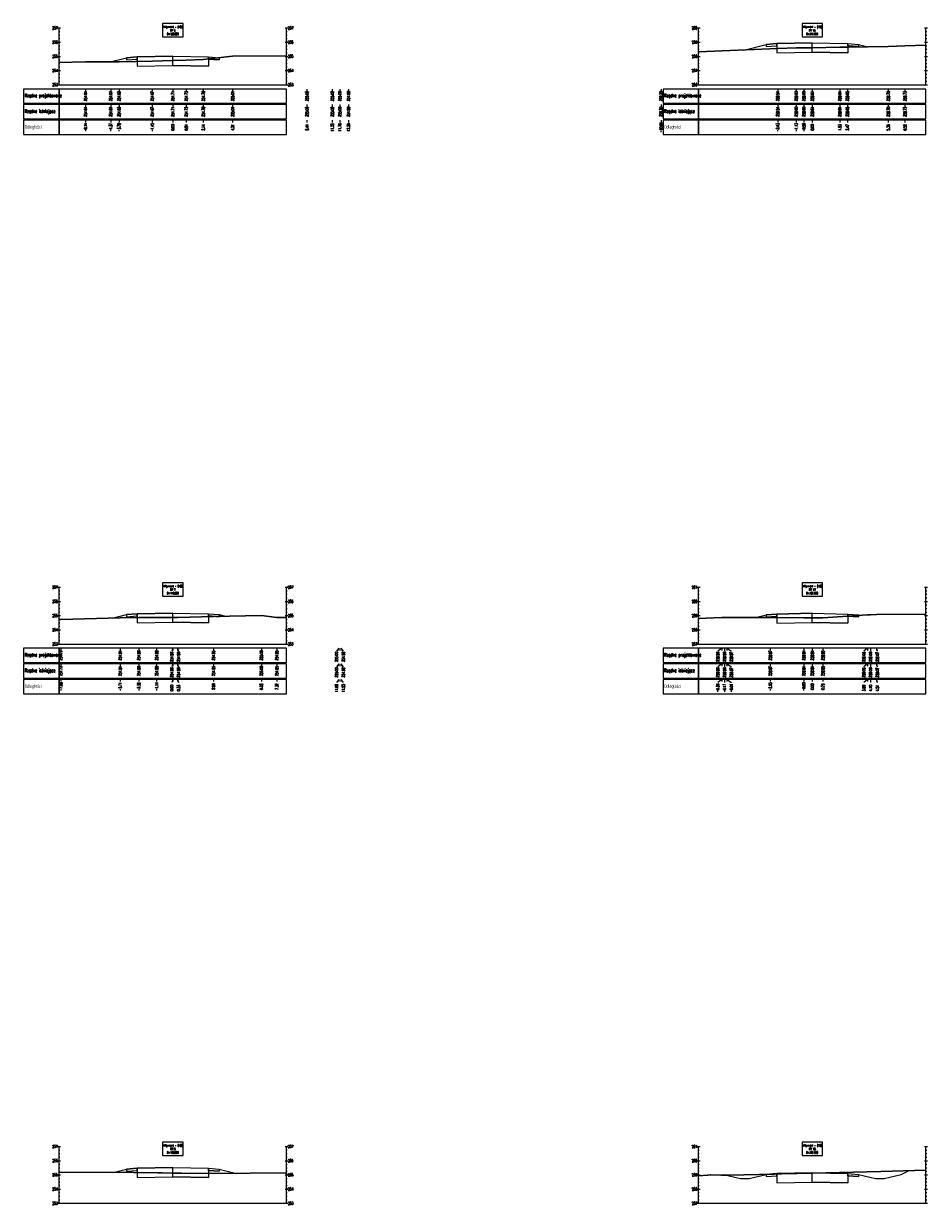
# Model space of a CAD drawing. Header units: metres. Extents: x 7443303 to 7445102, y 5636808 to 5638129.
# Tile 6 of 11: x 7444991 to 7445055, y 5637846 to 5637930. Entities that reach past the tile are written whole.
import ezdxf

# ---------------------------------------------------------------- set-up
doc = ezdxf.new("R2010")
doc.units = ezdxf.units.M
for name, color, linetype in [('C-ROAD-SCTN', 7, 'Continuous'), ('C-ROAD-SCTN-TEXT', 7, 'Continuous'), ('C-ROAD-SCTN-VIEW', 7, 'Continuous'), ('C-ROAD-SHAP', 32, 'Continuous')]:
    doc.layers.add(name, color=color, linetype=linetype)
doc.styles.add('MAT', font='simplex.shx', dxfattribs={"width": 0.6})

msp = doc.modelspace()

# ---------------------------------------------------------------- linework, layer by layer
at = {"layer": 'C-ROAD-SCTN', "color": 153, "linetype": 'Continuous', "lineweight": -3}
for p, q in [((7445041.647, 5637927.659), (7445043.217, 5637928.051)), ((7445043.217, 5637928.051), (7445043.967, 5637928.111)), ((7445043.217, 5637928.051), (7445043.218, 5637927.901)), ((7445043.218, 5637927.901), (7445043.967, 5637927.961)), ((7445043.967, 5637928.111), (7445046.467, 5637928.161)), ((7445043.967, 5637928.111), (7445043.967, 5637927.461)), ((7445043.967, 5637927.961), (7445043.967, 5637928.111)), ((7445046.467, 5637928.161), (7445048.967, 5637928.111)), ((7445046.467, 5637927.511), (7445046.467, 5637928.161)), ((7445048.967, 5637928.111), (7445048.967, 5637927.461)), ((7445048.967, 5637928.111), (7445049.717, 5637928.051)), ((7445048.967, 5637927.961), (7445048.967, 5637928.111)), ((7445048.967, 5637927.961), (7445049.716, 5637927.901)), ((7445049.717, 5637928.051), (7445049.716, 5637927.901)), ((7445049.717, 5637928.051), (7445050.367, 5637927.888)), ((7444997.055, 5637926.825), (7444998.217, 5637927.116)), ((7444998.217, 5637927.116), (7444998.967, 5637927.176)), ((7444998.217, 5637927.116), (7444998.218, 5637926.966)), ((7444998.967, 5637927.176), (7445001.467, 5637927.226)), ((7444998.967, 5637927.176), (7444998.967, 5637926.526)), ((7444998.967, 5637927.026), (7444998.967, 5637927.176)), ((7445001.467, 5637927.226), (7445003.967, 5637927.176)), ((7445001.467, 5637926.576), (7445001.467, 5637927.226)), ((7445003.967, 5637927.176), (7445003.967, 5637926.526)), ((7445003.967, 5637927.176), (7445004.717, 5637927.116)), ((7445003.967, 5637927.026), (7445003.967, 5637927.176)), ((7445004.717, 5637927.116), (7445004.716, 5637926.966)), ((7445004.717, 5637927.116), (7445004.717, 5637927.116)), ((7445043.967, 5637927.461), (7445046.467, 5637927.511)), ((7445046.467, 5637927.511), (7445048.967, 5637927.461)), ((7444998.218, 5637926.966), (7444998.967, 5637927.026)), ((7444998.967, 5637926.526), (7445001.467, 5637926.576)), ((7445001.467, 5637926.576), (7445003.967, 5637926.526)), ((7445003.967, 5637927.026), (7445004.716, 5637926.966)), ((7444998.967, 5637887.973), (7445001.467, 5637888.023)), ((7445001.467, 5637888.023), (7445003.967, 5637887.973)), ((7445001.467, 5637887.373), (7445001.467, 5637888.023)), ((7445043.967, 5637887.952), (7445046.467, 5637888.002)), ((7445046.467, 5637888.002), (7445048.967, 5637887.952)), ((7445046.467, 5637887.352), (7445046.467, 5637888.002)), ((7444997.215, 5637887.663), (7444998.217, 5637887.913)), ((7444998.217, 5637887.913), (7444998.967, 5637887.973)), ((7444998.217, 5637887.913), (7444998.218, 5637887.763)), ((7444998.218, 5637887.763), (7444998.967, 5637887.823)), ((7444998.967, 5637887.973), (7444998.967, 5637887.323)), ((7444998.967, 5637887.823), (7444998.967, 5637887.973)), ((7444998.967, 5637887.323), (7445001.467, 5637887.373)), ((7445001.467, 5637887.373), (7445003.967, 5637887.323)), ((7445003.967, 5637887.973), (7445003.967, 5637887.323)), ((7445003.967, 5637887.973), (7445004.717, 5637887.913)), ((7445003.967, 5637887.823), (7445003.967, 5637887.973)), ((7445003.967, 5637887.823), (7445004.716, 5637887.763)), ((7445004.717, 5637887.913), (7445004.716, 5637887.763)), ((7445004.717, 5637887.913), (7445005.17, 5637887.8)), ((7445042.48, 5637887.708), (7445043.217, 5637887.892)), ((7445043.217, 5637887.892), (7445043.967, 5637887.952)), ((7445043.217, 5637887.892), (7445043.218, 5637887.742)), ((7445043.218, 5637887.742), (7445043.967, 5637887.802)), ((7445043.967, 5637887.952), (7445043.967, 5637887.302)), ((7445043.967, 5637887.802), (7445043.967, 5637887.952)), ((7445043.967, 5637887.302), (7445046.467, 5637887.352)), ((7445046.467, 5637887.352), (7445048.967, 5637887.302)), ((7445048.967, 5637887.952), (7445048.967, 5637887.302)), ((7445048.967, 5637887.952), (7445049.717, 5637887.892)), ((7445048.967, 5637887.802), (7445048.967, 5637887.952)), ((7445048.967, 5637887.802), (7445049.716, 5637887.742)), ((7445049.717, 5637887.892), (7445049.716, 5637887.742)), ((7445049.717, 5637887.892), (7445049.848, 5637887.859)), ((7444998.217, 5637848.873), (7444998.967, 5637848.933)), ((7444998.967, 5637848.933), (7445001.467, 5637848.983)), ((7444998.967, 5637848.933), (7444998.967, 5637848.283)), ((7444998.967, 5637848.783), (7444998.967, 5637848.933)), ((7445001.467, 5637848.983), (7445003.967, 5637848.933)), ((7445001.467, 5637848.333), (7445001.467, 5637848.983)), ((7445003.967, 5637848.933), (7445003.967, 5637848.283)), ((7445003.967, 5637848.933), (7445004.717, 5637848.873)), ((7445003.967, 5637848.783), (7445003.967, 5637848.933)), ((7444997.264, 5637848.635), (7444998.217, 5637848.873)), ((7444998.217, 5637848.873), (7444998.218, 5637848.723)), ((7444998.218, 5637848.723), (7444998.967, 5637848.783)), ((7444998.967, 5637848.283), (7445001.467, 5637848.333)), ((7445001.467, 5637848.333), (7445003.967, 5637848.283)), ((7445003.967, 5637848.783), (7445004.716, 5637848.723)), ((7445004.717, 5637848.873), (7445004.716, 5637848.723)), ((7445004.717, 5637848.873), (7445005.938, 5637848.568)), ((7445040.03, 5637848.452), (7445040.217, 5637848.499)), ((7445040.217, 5637848.499), (7445041.417, 5637848.199)), ((7445041.417, 5637848.199), (7445042.017, 5637848.199)), ((7445042.017, 5637848.199), (7445043.217, 5637848.499)), ((7445043.217, 5637848.499), (7445043.967, 5637848.559)), ((7445043.217, 5637848.499), (7445043.218, 5637848.349)), ((7445043.218, 5637848.349), (7445043.967, 5637848.409)), ((7445043.967, 5637848.559), (7445046.467, 5637848.609)), ((7445043.967, 5637848.559), (7445043.967, 5637847.909)), ((7445043.967, 5637848.409), (7445043.967, 5637848.559)), ((7445046.467, 5637848.609), (7445048.967, 5637848.559)), ((7445046.467, 5637847.959), (7445046.467, 5637848.609)), ((7445048.967, 5637848.559), (7445048.967, 5637847.909)), ((7445048.967, 5637848.559), (7445049.717, 5637848.499)), ((7445048.967, 5637848.409), (7445048.967, 5637848.559)), ((7445048.967, 5637848.409), (7445049.716, 5637848.349)), ((7445049.717, 5637848.499), (7445049.716, 5637848.349)), ((7445049.717, 5637848.499), (7445050.917, 5637848.199)), ((7445050.917, 5637848.199), (7445051.517, 5637848.199)), ((7445051.517, 5637848.199), (7445052.717, 5637848.499)), ((7445052.717, 5637848.499), (7445053.228, 5637848.755)), ((7445043.967, 5637847.909), (7445046.467, 5637847.959)), ((7445046.467, 5637847.959), (7445048.967, 5637847.909))]:
    msp.add_line(p, q, dxfattribs=at)
at = {"layer": 'C-ROAD-SCTN', "color": 1, "linetype": 'Continuous', "lineweight": 30}
for points in [[(7445038.467, 5637927.528), (7445044.036, 5637927.757), (7445045.336, 5637927.813), (7445045.876, 5637927.815), (7445046.467, 5637927.825), (7445048.401, 5637927.86), (7445048.938, 5637927.864), (7445051.814, 5637927.913), (7445052.989, 5637927.945), (7445054.467, 5637928.009)], [(7444993.467, 5637926.779), (7444995.325, 5637926.823), (7444997.097, 5637926.826), (7444997.684, 5637926.838), (7445000.015, 5637926.886), (7445001.467, 5637926.922), (7445002.409, 5637926.945), (7445003.608, 5637926.995), (7445005.677, 5637927.221), (7445009.467, 5637927.24)], [(7444993.467, 5637887.558), (7444993.589, 5637887.557), (7444997.761, 5637887.679), (7444999.073, 5637887.7), (7445000.328, 5637887.716), (7445001.467, 5637887.704), (7445001.793, 5637887.701), (7445004.327, 5637887.786), (7445007.698, 5637887.841), (7445008.784, 5637887.695), (7445009.467, 5637887.717)], [(7445038.467, 5637887.625), (7445040.102, 5637887.697), (7445040.295, 5637887.704), (7445040.459, 5637887.71), (7445043.514, 5637887.707), (7445045.868, 5637887.679), (7445046.467, 5637887.684), (7445047.216, 5637887.689), (7445050.346, 5637887.891), (7445050.568, 5637887.899), (7445050.977, 5637887.91), (7445054.467, 5637887.936)], [(7444993.467, 5637848.656), (7444998.698, 5637848.628), (7445000.415, 5637848.607), (7445000.705, 5637848.599), (7445001.467, 5637848.587), (7445002.081, 5637848.577), (7445004.335, 5637848.552), (7445009.467, 5637848.603)], [(7445038.467, 5637848.407), (7445039.096, 5637848.442), (7445039.298, 5637848.477), (7445040.082, 5637848.45), (7445040.57, 5637848.446), (7445043.816, 5637848.516), (7445044.309, 5637848.531), (7445046.467, 5637848.581), (7445051.297, 5637848.693), (7445054.467, 5637848.794)]]:
    msp.add_lwpolyline(points, dxfattribs=at)
at = {"layer": 'C-ROAD-SCTN-TEXT', "color": 1, "linetype": 'Continuous', "lineweight": -3}
for p, q in [((7445001.467, 5637885.54), (7445001.392, 5637885.34)), ((7445001.793, 5637885.54), (7445001.869, 5637885.34)), ((7445013.154, 5637885.54), (7445012.988, 5637885.34)), ((7445013.299, 5637885.54), (7445013.465, 5637885.34)), ((7445040.102, 5637885.54), (7445039.818, 5637885.34)), ((7445040.295, 5637885.54), (7445040.295, 5637885.34)), ((7445040.459, 5637885.54), (7445040.772, 5637885.34)), ((7445050.346, 5637885.54), (7445050.091, 5637885.34)), ((7445050.568, 5637885.54), (7445050.568, 5637885.34)), ((7445050.977, 5637885.54), (7445051.045, 5637885.34)), ((7445001.467, 5637883.34), (7445001.392, 5637883.14)), ((7445001.793, 5637883.34), (7445001.869, 5637883.14)), ((7445013.154, 5637883.34), (7445012.988, 5637883.14)), ((7445013.299, 5637883.34), (7445013.465, 5637883.14)), ((7445040.102, 5637883.34), (7445039.818, 5637883.14)), ((7445040.295, 5637883.34), (7445040.295, 5637883.14)), ((7445040.459, 5637883.34), (7445040.772, 5637883.14)), ((7445050.346, 5637883.34), (7445050.091, 5637883.14)), ((7445050.568, 5637883.34), (7445050.568, 5637883.14)), ((7445050.977, 5637883.34), (7445051.045, 5637883.14))]:
    msp.add_line(p, q, dxfattribs=at)
at = {"layer": 'C-ROAD-SCTN-TEXT', "color": 7, "linetype": 'Continuous', "lineweight": -3}
for p, q in [((7445001.467, 5637884.44), (7445001.392, 5637884.24)), ((7445001.793, 5637884.44), (7445001.869, 5637884.24)), ((7445013.154, 5637884.44), (7445012.988, 5637884.24)), ((7445013.299, 5637884.44), (7445013.465, 5637884.24)), ((7445040.102, 5637884.44), (7445039.818, 5637884.24)), ((7445040.295, 5637884.44), (7445040.295, 5637884.24)), ((7445040.459, 5637884.44), (7445040.772, 5637884.24)), ((7445050.346, 5637884.44), (7445050.091, 5637884.24)), ((7445050.568, 5637884.44), (7445050.568, 5637884.24)), ((7445050.977, 5637884.44), (7445051.045, 5637884.24))]:
    msp.add_line(p, q, dxfattribs=at)
at = {"layer": 'C-ROAD-SCTN-VIEW', "color": 7, "linetype": 'Continuous', "lineweight": -3}
for p, q in [((7444993.367, 5637929.215), (7444993.567, 5637929.215)), ((7444993.417, 5637928.965), (7444993.517, 5637928.965)), ((7444993.467, 5637925.215), (7444993.467, 5637929.215)), ((7445009.367, 5637929.215), (7445009.567, 5637929.215)), ((7445009.417, 5637928.965), (7445009.517, 5637928.965)), ((7445009.467, 5637925.215), (7445009.467, 5637929.215)), ((7445038.367, 5637929.215), (7445038.567, 5637929.215)), ((7445038.417, 5637928.965), (7445038.517, 5637928.965)), ((7445038.467, 5637925.215), (7445038.467, 5637929.215)), ((7445054.367, 5637929.215), (7445054.567, 5637929.215)), ((7445054.417, 5637928.965), (7445054.517, 5637928.965)), ((7445054.467, 5637925.215), (7445054.467, 5637929.215)), ((7444993.367, 5637928.215), (7444993.567, 5637928.215)), ((7444993.417, 5637928.715), (7444993.517, 5637928.715)), ((7444993.417, 5637928.465), (7444993.517, 5637928.465)), ((7444993.417, 5637927.965), (7444993.517, 5637927.965)), ((7445009.367, 5637928.215), (7445009.567, 5637928.215)), ((7445009.417, 5637928.715), (7445009.517, 5637928.715)), ((7445009.417, 5637928.465), (7445009.517, 5637928.465)), ((7445009.417, 5637927.965), (7445009.517, 5637927.965)), ((7445038.367, 5637928.215), (7445038.567, 5637928.215)), ((7445038.417, 5637928.715), (7445038.517, 5637928.715)), ((7445038.417, 5637928.465), (7445038.517, 5637928.465)), ((7445038.417, 5637927.965), (7445038.517, 5637927.965)), ((7445054.367, 5637928.215), (7445054.567, 5637928.215)), ((7445054.417, 5637928.715), (7445054.517, 5637928.715)), ((7445054.417, 5637928.465), (7445054.517, 5637928.465)), ((7445054.417, 5637927.965), (7445054.517, 5637927.965)), ((7444993.367, 5637927.215), (7444993.567, 5637927.215)), ((7444993.417, 5637927.715), (7444993.517, 5637927.715)), ((7444993.417, 5637927.465), (7444993.517, 5637927.465)), ((7445009.367, 5637927.215), (7445009.567, 5637927.215)), ((7445009.417, 5637927.715), (7445009.517, 5637927.715)), ((7445009.417, 5637927.465), (7445009.517, 5637927.465)), ((7445038.367, 5637927.215), (7445038.567, 5637927.215)), ((7445038.417, 5637927.715), (7445038.517, 5637927.715)), ((7445038.417, 5637927.465), (7445038.517, 5637927.465)), ((7445054.367, 5637927.215), (7445054.567, 5637927.215)), ((7445054.417, 5637927.715), (7445054.517, 5637927.715)), ((7445054.417, 5637927.465), (7445054.517, 5637927.465)), ((7444993.417, 5637926.965), (7444993.517, 5637926.965)), ((7444993.417, 5637926.715), (7444993.517, 5637926.715)), ((7444993.417, 5637926.465), (7444993.517, 5637926.465)), ((7445009.417, 5637926.965), (7445009.517, 5637926.965)), ((7445009.417, 5637926.715), (7445009.517, 5637926.715)), ((7445009.417, 5637926.465), (7445009.517, 5637926.465)), ((7445038.417, 5637926.965), (7445038.517, 5637926.965)), ((7445038.417, 5637926.715), (7445038.517, 5637926.715)), ((7445038.417, 5637926.465), (7445038.517, 5637926.465)), ((7445054.417, 5637926.965), (7445054.517, 5637926.965)), ((7445054.417, 5637926.715), (7445054.517, 5637926.715)), ((7445054.417, 5637926.465), (7445054.517, 5637926.465)), ((7444993.367, 5637926.215), (7444993.567, 5637926.215)), ((7444993.417, 5637925.965), (7444993.517, 5637925.965)), ((7444993.417, 5637925.715), (7444993.517, 5637925.715)), ((7444993.417, 5637925.465), (7444993.517, 5637925.465)), ((7445009.367, 5637926.215), (7445009.567, 5637926.215)), ((7445009.417, 5637925.965), (7445009.517, 5637925.965)), ((7445009.417, 5637925.715), (7445009.517, 5637925.715)), ((7445009.417, 5637925.465), (7445009.517, 5637925.465)), ((7445038.367, 5637926.215), (7445038.567, 5637926.215)), ((7445038.417, 5637925.965), (7445038.517, 5637925.965)), ((7445038.417, 5637925.715), (7445038.517, 5637925.715)), ((7445038.417, 5637925.465), (7445038.517, 5637925.465)), ((7445054.367, 5637926.215), (7445054.567, 5637926.215)), ((7445054.417, 5637925.965), (7445054.517, 5637925.965)), ((7445054.417, 5637925.715), (7445054.517, 5637925.715)), ((7445054.417, 5637925.465), (7445054.517, 5637925.465)), ((7444993.367, 5637925.215), (7445009.567, 5637925.215)), ((7445038.367, 5637925.215), (7445054.567, 5637925.215)), ((7444995.325, 5637923.815), (7444995.325, 5637923.665)), ((7444997.097, 5637923.815), (7444997.097, 5637923.665)), ((7444997.684, 5637923.815), (7444997.684, 5637923.665)), ((7445000.015, 5637923.815), (7445000.015, 5637923.665)), ((7445001.467, 5637923.815), (7445001.467, 5637923.665)), ((7445002.409, 5637923.815), (7445002.409, 5637923.665)), ((7445003.608, 5637923.815), (7445003.608, 5637923.665)), ((7445005.677, 5637923.815), (7445005.677, 5637923.665)), ((7445010.907, 5637923.815), (7445010.907, 5637923.665)), ((7445012.691, 5637923.815), (7445012.691, 5637923.665)), ((7445013.222, 5637923.815), (7445013.222, 5637923.665)), ((7445013.824, 5637923.815), (7445013.824, 5637923.665)), ((7445035.823, 5637923.815), (7445035.823, 5637923.665)), ((7445044.036, 5637923.815), (7445044.036, 5637923.665)), ((7445045.336, 5637923.815), (7445045.336, 5637923.665)), ((7445045.876, 5637923.815), (7445045.876, 5637923.665)), ((7445046.467, 5637923.815), (7445046.467, 5637923.665)), ((7445048.401, 5637923.815), (7445048.401, 5637923.665)), ((7445048.938, 5637923.815), (7445048.938, 5637923.665)), ((7445051.814, 5637923.815), (7445051.814, 5637923.665)), ((7445052.989, 5637923.815), (7445052.989, 5637923.665)), ((7444993.367, 5637889.84), (7444993.567, 5637889.84)), ((7444993.467, 5637885.84), (7444993.467, 5637889.84)), ((7445009.367, 5637889.84), (7445009.567, 5637889.84)), ((7445009.467, 5637885.84), (7445009.467, 5637889.84)), ((7445038.367, 5637889.84), (7445038.567, 5637889.84)), ((7445038.467, 5637885.84), (7445038.467, 5637889.84)), ((7445054.367, 5637889.84), (7445054.567, 5637889.84)), ((7445054.467, 5637885.84), (7445054.467, 5637889.84)), ((7444993.367, 5637888.84), (7444993.567, 5637888.84)), ((7444993.417, 5637889.59), (7444993.517, 5637889.59)), ((7444993.417, 5637889.34), (7444993.517, 5637889.34)), ((7444993.417, 5637889.09), (7444993.517, 5637889.09)), ((7445009.367, 5637888.84), (7445009.567, 5637888.84)), ((7445009.417, 5637889.59), (7445009.517, 5637889.59)), ((7445009.417, 5637889.34), (7445009.517, 5637889.34)), ((7445009.417, 5637889.09), (7445009.517, 5637889.09)), ((7445038.367, 5637888.84), (7445038.567, 5637888.84)), ((7445038.417, 5637889.59), (7445038.517, 5637889.59)), ((7445038.417, 5637889.34), (7445038.517, 5637889.34)), ((7445038.417, 5637889.09), (7445038.517, 5637889.09)), ((7445054.367, 5637888.84), (7445054.567, 5637888.84)), ((7445054.417, 5637889.59), (7445054.517, 5637889.59)), ((7445054.417, 5637889.34), (7445054.517, 5637889.34)), ((7445054.417, 5637889.09), (7445054.517, 5637889.09)), ((7444993.417, 5637888.59), (7444993.517, 5637888.59)), ((7444993.417, 5637888.34), (7444993.517, 5637888.34)), ((7444993.417, 5637888.09), (7444993.517, 5637888.09)), ((7445009.417, 5637888.59), (7445009.517, 5637888.59)), ((7445009.417, 5637888.34), (7445009.517, 5637888.34)), ((7445009.417, 5637888.09), (7445009.517, 5637888.09)), ((7445038.417, 5637888.59), (7445038.517, 5637888.59)), ((7445038.417, 5637888.34), (7445038.517, 5637888.34)), ((7445038.417, 5637888.09), (7445038.517, 5637888.09)), ((7445054.417, 5637888.59), (7445054.517, 5637888.59)), ((7445054.417, 5637888.34), (7445054.517, 5637888.34)), ((7445054.417, 5637888.09), (7445054.517, 5637888.09)), ((7444993.367, 5637887.84), (7444993.567, 5637887.84)), ((7444993.417, 5637887.59), (7444993.517, 5637887.59)), ((7444993.417, 5637887.34), (7444993.517, 5637887.34)), ((7445009.367, 5637887.84), (7445009.567, 5637887.84)), ((7445009.417, 5637887.59), (7445009.517, 5637887.59)), ((7445009.417, 5637887.34), (7445009.517, 5637887.34)), ((7445038.367, 5637887.84), (7445038.567, 5637887.84)), ((7445038.417, 5637887.59), (7445038.517, 5637887.59)), ((7445038.417, 5637887.34), (7445038.517, 5637887.34)), ((7445054.367, 5637887.84), (7445054.567, 5637887.84)), ((7445054.417, 5637887.59), (7445054.517, 5637887.59)), ((7445054.417, 5637887.34), (7445054.517, 5637887.34)), ((7444993.367, 5637886.84), (7444993.567, 5637886.84)), ((7444993.417, 5637887.09), (7444993.517, 5637887.09)), ((7444993.417, 5637886.59), (7444993.517, 5637886.59)), ((7444993.417, 5637886.34), (7444993.517, 5637886.34)), ((7445009.367, 5637886.84), (7445009.567, 5637886.84)), ((7445009.417, 5637887.09), (7445009.517, 5637887.09)), ((7445009.417, 5637886.59), (7445009.517, 5637886.59)), ((7445009.417, 5637886.34), (7445009.517, 5637886.34)), ((7445038.367, 5637886.84), (7445038.567, 5637886.84)), ((7445038.417, 5637887.09), (7445038.517, 5637887.09)), ((7445038.417, 5637886.59), (7445038.517, 5637886.59)), ((7445038.417, 5637886.34), (7445038.517, 5637886.34)), ((7445054.367, 5637886.84), (7445054.567, 5637886.84)), ((7445054.417, 5637887.09), (7445054.517, 5637887.09)), ((7445054.417, 5637886.59), (7445054.517, 5637886.59)), ((7445054.417, 5637886.34), (7445054.517, 5637886.34)), ((7444993.367, 5637885.84), (7445009.567, 5637885.84)), ((7444993.417, 5637886.09), (7444993.517, 5637886.09)), ((7445009.417, 5637886.09), (7445009.517, 5637886.09)), ((7445038.367, 5637885.84), (7445054.567, 5637885.84)), ((7445038.417, 5637886.09), (7445038.517, 5637886.09)), ((7445054.417, 5637886.09), (7445054.517, 5637886.09)), ((7444993.589, 5637884.44), (7444993.589, 5637884.29)), ((7444997.761, 5637884.44), (7444997.761, 5637884.29)), ((7444999.073, 5637884.44), (7444999.073, 5637884.29)), ((7445000.328, 5637884.44), (7445000.328, 5637884.29)), ((7445001.467, 5637884.44), (7445001.467, 5637884.29)), ((7445001.793, 5637884.44), (7445001.793, 5637884.29)), ((7445004.327, 5637884.44), (7445004.327, 5637884.29)), ((7445007.698, 5637884.44), (7445007.698, 5637884.29)), ((7445008.784, 5637884.44), (7445008.784, 5637884.29)), ((7445013.154, 5637884.44), (7445013.154, 5637884.29)), ((7445013.299, 5637884.44), (7445013.299, 5637884.29)), ((7445040.102, 5637884.44), (7445040.102, 5637884.29)), ((7445040.295, 5637884.44), (7445040.295, 5637884.29)), ((7445040.459, 5637884.44), (7445040.459, 5637884.29)), ((7445043.514, 5637884.44), (7445043.514, 5637884.29)), ((7445045.868, 5637884.44), (7445045.868, 5637884.29)), ((7445046.467, 5637884.44), (7445046.467, 5637884.29)), ((7445047.216, 5637884.44), (7445047.216, 5637884.29)), ((7445050.346, 5637884.44), (7445050.346, 5637884.29)), ((7445050.568, 5637884.44), (7445050.568, 5637884.29)), ((7445050.977, 5637884.44), (7445050.977, 5637884.29)), ((7444993.367, 5637850.465), (7444993.567, 5637850.465)), ((7444993.417, 5637850.215), (7444993.517, 5637850.215)), ((7444993.417, 5637849.965), (7444993.517, 5637849.965)), ((7444993.467, 5637846.465), (7444993.467, 5637850.465)), ((7445009.367, 5637850.465), (7445009.567, 5637850.465)), ((7445009.417, 5637850.215), (7445009.517, 5637850.215)), ((7445009.417, 5637849.965), (7445009.517, 5637849.965)), ((7445009.467, 5637846.465), (7445009.467, 5637850.465)), ((7445038.367, 5637850.465), (7445038.567, 5637850.465)), ((7445038.417, 5637850.215), (7445038.517, 5637850.215)), ((7445038.417, 5637849.965), (7445038.517, 5637849.965)), ((7445038.467, 5637846.465), (7445038.467, 5637850.465)), ((7445054.367, 5637850.465), (7445054.567, 5637850.465)), ((7445054.417, 5637850.215), (7445054.517, 5637850.215)), ((7445054.417, 5637849.965), (7445054.517, 5637849.965)), ((7445054.467, 5637846.465), (7445054.467, 5637850.465)), ((7444993.367, 5637849.465), (7444993.567, 5637849.465)), ((7444993.417, 5637849.715), (7444993.517, 5637849.715)), ((7444993.417, 5637849.215), (7444993.517, 5637849.215)), ((7444993.417, 5637848.965), (7444993.517, 5637848.965)), ((7445009.367, 5637849.465), (7445009.567, 5637849.465)), ((7445009.417, 5637849.715), (7445009.517, 5637849.715)), ((7445009.417, 5637849.215), (7445009.517, 5637849.215)), ((7445009.417, 5637848.965), (7445009.517, 5637848.965)), ((7445038.367, 5637849.465), (7445038.567, 5637849.465)), ((7445038.417, 5637849.715), (7445038.517, 5637849.715)), ((7445038.417, 5637849.215), (7445038.517, 5637849.215)), ((7445038.417, 5637848.965), (7445038.517, 5637848.965)), ((7445054.367, 5637849.465), (7445054.567, 5637849.465)), ((7445054.417, 5637849.715), (7445054.517, 5637849.715)), ((7445054.417, 5637849.215), (7445054.517, 5637849.215)), ((7445054.417, 5637848.965), (7445054.517, 5637848.965)), ((7444993.367, 5637848.465), (7444993.567, 5637848.465)), ((7444993.417, 5637848.715), (7444993.517, 5637848.715)), ((7444993.417, 5637848.215), (7444993.517, 5637848.215)), ((7445009.367, 5637848.465), (7445009.567, 5637848.465)), ((7445009.417, 5637848.715), (7445009.517, 5637848.715)), ((7445009.417, 5637848.215), (7445009.517, 5637848.215)), ((7445038.367, 5637848.465), (7445038.567, 5637848.465)), ((7445038.417, 5637848.715), (7445038.517, 5637848.715)), ((7445038.417, 5637848.215), (7445038.517, 5637848.215)), ((7445054.367, 5637848.465), (7445054.567, 5637848.465)), ((7445054.417, 5637848.715), (7445054.517, 5637848.715)), ((7445054.417, 5637848.215), (7445054.517, 5637848.215)), ((7444993.367, 5637847.465), (7444993.567, 5637847.465)), ((7444993.417, 5637847.965), (7444993.517, 5637847.965)), ((7444993.417, 5637847.715), (7444993.517, 5637847.715)), ((7445009.367, 5637847.465), (7445009.567, 5637847.465)), ((7445009.417, 5637847.965), (7445009.517, 5637847.965)), ((7445009.417, 5637847.715), (7445009.517, 5637847.715)), ((7445038.367, 5637847.465), (7445038.567, 5637847.465)), ((7445038.417, 5637847.965), (7445038.517, 5637847.965)), ((7445038.417, 5637847.715), (7445038.517, 5637847.715)), ((7445054.367, 5637847.465), (7445054.567, 5637847.465)), ((7445054.417, 5637847.965), (7445054.517, 5637847.965)), ((7445054.417, 5637847.715), (7445054.517, 5637847.715)), ((7444993.367, 5637846.465), (7445009.567, 5637846.465)), ((7444993.417, 5637847.215), (7444993.517, 5637847.215)), ((7444993.417, 5637846.965), (7444993.517, 5637846.965)), ((7444993.417, 5637846.715), (7444993.517, 5637846.715)), ((7445009.417, 5637847.215), (7445009.517, 5637847.215)), ((7445009.417, 5637846.965), (7445009.517, 5637846.965)), ((7445009.417, 5637846.715), (7445009.517, 5637846.715)), ((7445038.367, 5637846.465), (7445054.567, 5637846.465)), ((7445038.417, 5637847.215), (7445038.517, 5637847.215)), ((7445038.417, 5637846.965), (7445038.517, 5637846.965)), ((7445038.417, 5637846.715), (7445038.517, 5637846.715)), ((7445054.417, 5637847.215), (7445054.517, 5637847.215)), ((7445054.417, 5637846.965), (7445054.517, 5637846.965)), ((7445054.417, 5637846.715), (7445054.517, 5637846.715))]:
    msp.add_line(p, q, dxfattribs=at)
at = {"layer": 'C-ROAD-SCTN-VIEW', "color": 1, "linetype": 'Continuous', "lineweight": -3}
for p, q in [((7444995.325, 5637924.915), (7444995.325, 5637924.765)), ((7444997.097, 5637924.915), (7444997.097, 5637924.765)), ((7444997.684, 5637924.915), (7444997.684, 5637924.765)), ((7445000.015, 5637924.915), (7445000.015, 5637924.765)), ((7445001.467, 5637924.915), (7445001.467, 5637924.765)), ((7445002.409, 5637924.915), (7445002.409, 5637924.765)), ((7445003.608, 5637924.915), (7445003.608, 5637924.765)), ((7445005.677, 5637924.915), (7445005.677, 5637924.765)), ((7445010.907, 5637924.915), (7445010.907, 5637924.765)), ((7445012.691, 5637924.915), (7445012.691, 5637924.765)), ((7445013.222, 5637924.915), (7445013.222, 5637924.765)), ((7445013.824, 5637924.915), (7445013.824, 5637924.765)), ((7445035.823, 5637924.915), (7445035.823, 5637924.765)), ((7445044.036, 5637924.915), (7445044.036, 5637924.765)), ((7445045.336, 5637924.915), (7445045.336, 5637924.765)), ((7445045.876, 5637924.915), (7445045.876, 5637924.765)), ((7445046.467, 5637924.915), (7445046.467, 5637924.765)), ((7445048.401, 5637924.915), (7445048.401, 5637924.765)), ((7445048.938, 5637924.915), (7445048.938, 5637924.765)), ((7445051.814, 5637924.915), (7445051.814, 5637924.765)), ((7445052.989, 5637924.915), (7445052.989, 5637924.765)), ((7444995.325, 5637922.715), (7444995.325, 5637922.565)), ((7444997.097, 5637922.715), (7444997.097, 5637922.565)), ((7444997.684, 5637922.715), (7444997.684, 5637922.565)), ((7445000.015, 5637922.715), (7445000.015, 5637922.565)), ((7445001.467, 5637922.715), (7445001.467, 5637922.565)), ((7445002.409, 5637922.715), (7445002.409, 5637922.565)), ((7445003.608, 5637922.715), (7445003.608, 5637922.565)), ((7445005.677, 5637922.715), (7445005.677, 5637922.565)), ((7445010.907, 5637922.715), (7445010.907, 5637922.565)), ((7445012.691, 5637922.715), (7445012.691, 5637922.565)), ((7445013.222, 5637922.715), (7445013.222, 5637922.565)), ((7445013.824, 5637922.715), (7445013.824, 5637922.565)), ((7445035.823, 5637922.715), (7445035.823, 5637922.565)), ((7445044.036, 5637922.715), (7445044.036, 5637922.565)), ((7445045.336, 5637922.715), (7445045.336, 5637922.565)), ((7445045.876, 5637922.715), (7445045.876, 5637922.565)), ((7445046.467, 5637922.715), (7445046.467, 5637922.565)), ((7445048.401, 5637922.715), (7445048.401, 5637922.565)), ((7445048.938, 5637922.715), (7445048.938, 5637922.565)), ((7445051.814, 5637922.715), (7445051.814, 5637922.565)), ((7445052.989, 5637922.715), (7445052.989, 5637922.565)), ((7444993.589, 5637885.54), (7444993.589, 5637885.39)), ((7444997.761, 5637885.54), (7444997.761, 5637885.39)), ((7444999.073, 5637885.54), (7444999.073, 5637885.39)), ((7445000.328, 5637885.54), (7445000.328, 5637885.39)), ((7445001.467, 5637885.54), (7445001.467, 5637885.39)), ((7445001.793, 5637885.54), (7445001.793, 5637885.39)), ((7445004.327, 5637885.54), (7445004.327, 5637885.39)), ((7445007.698, 5637885.54), (7445007.698, 5637885.39)), ((7445008.784, 5637885.54), (7445008.784, 5637885.39)), ((7445013.154, 5637885.54), (7445013.154, 5637885.39)), ((7445013.299, 5637885.54), (7445013.299, 5637885.39)), ((7445040.102, 5637885.54), (7445040.102, 5637885.39)), ((7445040.295, 5637885.54), (7445040.295, 5637885.39)), ((7445040.459, 5637885.54), (7445040.459, 5637885.39)), ((7445043.514, 5637885.54), (7445043.514, 5637885.39)), ((7445045.868, 5637885.54), (7445045.868, 5637885.39)), ((7445046.467, 5637885.54), (7445046.467, 5637885.39)), ((7445047.216, 5637885.54), (7445047.216, 5637885.39)), ((7445050.346, 5637885.54), (7445050.346, 5637885.39)), ((7445050.568, 5637885.54), (7445050.568, 5637885.39)), ((7445050.977, 5637885.54), (7445050.977, 5637885.39)), ((7444993.589, 5637883.34), (7444993.589, 5637883.19)), ((7444997.761, 5637883.34), (7444997.761, 5637883.19)), ((7444999.073, 5637883.34), (7444999.073, 5637883.19)), ((7445000.328, 5637883.34), (7445000.328, 5637883.19)), ((7445001.467, 5637883.34), (7445001.467, 5637883.19)), ((7445001.793, 5637883.34), (7445001.793, 5637883.19)), ((7445004.327, 5637883.34), (7445004.327, 5637883.19)), ((7445007.698, 5637883.34), (7445007.698, 5637883.19)), ((7445008.784, 5637883.34), (7445008.784, 5637883.19)), ((7445013.154, 5637883.34), (7445013.154, 5637883.19)), ((7445013.299, 5637883.34), (7445013.299, 5637883.19)), ((7445040.102, 5637883.34), (7445040.102, 5637883.19)), ((7445040.295, 5637883.34), (7445040.295, 5637883.19)), ((7445040.459, 5637883.34), (7445040.459, 5637883.19)), ((7445043.514, 5637883.34), (7445043.514, 5637883.19)), ((7445045.868, 5637883.34), (7445045.868, 5637883.19)), ((7445046.467, 5637883.34), (7445046.467, 5637883.19)), ((7445047.216, 5637883.34), (7445047.216, 5637883.19)), ((7445050.346, 5637883.34), (7445050.346, 5637883.19)), ((7445050.568, 5637883.34), (7445050.568, 5637883.19)), ((7445050.977, 5637883.34), (7445050.977, 5637883.19))]:
    msp.add_line(p, q, dxfattribs=at)
at = {"layer": 'C-ROAD-SCTN-VIEW', "color": 7, "linetype": 'Continuous', "lineweight": -3}
for points in [[(7445000.746, 5637928.59), (7445002.187, 5637928.59), (7445002.187, 5637929.519), (7445000.746, 5637929.519)], [(7445045.746, 5637928.59), (7445047.187, 5637928.59), (7445047.187, 5637929.519), (7445045.746, 5637929.519)], [(7444993.467, 5637922.815), (7444993.467, 5637923.815), (7444990.967, 5637923.815), (7444990.967, 5637922.815)], [(7444993.467, 5637922.815), (7445009.467, 5637922.815), (7445009.467, 5637923.815), (7444993.467, 5637923.815)], [(7445038.467, 5637922.815), (7445038.467, 5637923.815), (7445035.967, 5637923.815), (7445035.967, 5637922.815)], [(7445038.467, 5637922.815), (7445054.467, 5637922.815), (7445054.467, 5637923.815), (7445038.467, 5637923.815)], [(7445000.746, 5637889.215), (7445002.187, 5637889.215), (7445002.187, 5637890.144), (7445000.746, 5637890.144)], [(7445045.746, 5637889.215), (7445047.187, 5637889.215), (7445047.187, 5637890.144), (7445045.746, 5637890.144)], [(7444993.467, 5637883.44), (7444993.467, 5637884.44), (7444990.967, 5637884.44), (7444990.967, 5637883.44)], [(7444993.467, 5637883.44), (7445009.467, 5637883.44), (7445009.467, 5637884.44), (7444993.467, 5637884.44)], [(7445038.467, 5637883.44), (7445038.467, 5637884.44), (7445035.967, 5637884.44), (7445035.967, 5637883.44)], [(7445038.467, 5637883.44), (7445054.467, 5637883.44), (7445054.467, 5637884.44), (7445038.467, 5637884.44)], [(7445000.746, 5637849.84), (7445002.187, 5637849.84), (7445002.187, 5637850.769), (7445000.746, 5637850.769)], [(7445045.746, 5637849.84), (7445047.187, 5637849.84), (7445047.187, 5637850.769), (7445045.746, 5637850.769)]]:
    msp.add_3dface(points, dxfattribs=at)
at = {"layer": 'C-ROAD-SCTN-VIEW', "color": 1, "linetype": 'Continuous', "lineweight": -3}
for points in [[(7444993.467, 5637923.915), (7444993.467, 5637924.915), (7444990.967, 5637924.915), (7444990.967, 5637923.915)], [(7444993.467, 5637923.915), (7445009.467, 5637923.915), (7445009.467, 5637924.915), (7444993.467, 5637924.915)], [(7445038.467, 5637923.915), (7445038.467, 5637924.915), (7445035.967, 5637924.915), (7445035.967, 5637923.915)], [(7445038.467, 5637923.915), (7445054.467, 5637923.915), (7445054.467, 5637924.915), (7445038.467, 5637924.915)], [(7444993.467, 5637921.715), (7444993.467, 5637922.715), (7444990.967, 5637922.715), (7444990.967, 5637921.715)], [(7444993.467, 5637921.715), (7445009.467, 5637921.715), (7445009.467, 5637922.715), (7444993.467, 5637922.715)], [(7445038.467, 5637921.715), (7445038.467, 5637922.715), (7445035.967, 5637922.715), (7445035.967, 5637921.715)], [(7445038.467, 5637921.715), (7445054.467, 5637921.715), (7445054.467, 5637922.715), (7445038.467, 5637922.715)], [(7444993.467, 5637884.54), (7444993.467, 5637885.54), (7444990.967, 5637885.54), (7444990.967, 5637884.54)], [(7444993.467, 5637884.54), (7445009.467, 5637884.54), (7445009.467, 5637885.54), (7444993.467, 5637885.54)], [(7445038.467, 5637884.54), (7445038.467, 5637885.54), (7445035.967, 5637885.54), (7445035.967, 5637884.54)], [(7445038.467, 5637884.54), (7445054.467, 5637884.54), (7445054.467, 5637885.54), (7445038.467, 5637885.54)], [(7444993.467, 5637882.34), (7444993.467, 5637883.34), (7444990.967, 5637883.34), (7444990.967, 5637882.34)], [(7444993.467, 5637882.34), (7445009.467, 5637882.34), (7445009.467, 5637883.34), (7444993.467, 5637883.34)], [(7445038.467, 5637882.34), (7445038.467, 5637883.34), (7445035.967, 5637883.34), (7445035.967, 5637882.34)], [(7445038.467, 5637882.34), (7445054.467, 5637882.34), (7445054.467, 5637883.34), (7445038.467, 5637883.34)]]:
    msp.add_3dface(points, dxfattribs=at)
at = {"layer": 'C-ROAD-SHAP', "color": 32, "linetype": 'Continuous', "lineweight": -3}
for p, q in [((7445043.967, 5637928.111), (7445043.217, 5637928.051)), ((7445043.217, 5637928.051), (7445043.218, 5637927.901)), ((7445043.218, 5637927.901), (7445043.967, 5637927.961)), ((7445046.467, 5637928.161), (7445043.967, 5637928.111)), ((7445043.967, 5637928.111), (7445043.967, 5637927.461)), ((7445043.967, 5637927.961), (7445043.967, 5637928.111)), ((7445046.467, 5637928.161), (7445048.967, 5637928.111)), ((7445046.467, 5637927.511), (7445046.467, 5637928.161)), ((7445048.967, 5637928.111), (7445048.967, 5637927.461)), ((7445048.967, 5637928.111), (7445049.717, 5637928.051)), ((7445048.967, 5637927.961), (7445048.967, 5637928.111)), ((7445049.716, 5637927.901), (7445048.967, 5637927.961)), ((7445049.717, 5637928.051), (7445049.716, 5637927.901)), ((7444998.967, 5637927.176), (7444998.217, 5637927.116)), ((7444998.217, 5637927.116), (7444998.218, 5637926.966)), ((7445001.467, 5637927.226), (7444998.967, 5637927.176)), ((7444998.967, 5637927.176), (7444998.967, 5637926.526)), ((7444998.967, 5637927.026), (7444998.967, 5637927.176)), ((7445001.467, 5637927.226), (7445003.967, 5637927.176)), ((7445001.467, 5637926.576), (7445001.467, 5637927.226)), ((7445003.967, 5637927.176), (7445003.967, 5637926.526)), ((7445003.967, 5637927.176), (7445004.717, 5637927.116)), ((7445003.967, 5637927.026), (7445003.967, 5637927.176)), ((7445004.717, 5637927.116), (7445004.716, 5637926.966)), ((7445043.967, 5637927.461), (7445046.467, 5637927.511)), ((7445048.967, 5637927.461), (7445046.467, 5637927.511)), ((7444998.218, 5637926.966), (7444998.967, 5637927.026)), ((7444998.967, 5637926.526), (7445001.467, 5637926.576)), ((7445003.967, 5637926.526), (7445001.467, 5637926.576)), ((7445004.716, 5637926.966), (7445003.967, 5637927.026)), ((7445001.467, 5637888.023), (7444998.967, 5637887.973)), ((7445001.467, 5637888.023), (7445003.967, 5637887.973)), ((7445001.467, 5637887.373), (7445001.467, 5637888.023)), ((7445046.467, 5637888.002), (7445043.967, 5637887.952)), ((7445046.467, 5637888.002), (7445048.967, 5637887.952)), ((7445046.467, 5637887.352), (7445046.467, 5637888.002)), ((7444998.967, 5637887.973), (7444998.217, 5637887.913)), ((7444998.217, 5637887.913), (7444998.218, 5637887.763)), ((7444998.218, 5637887.763), (7444998.967, 5637887.823)), ((7444998.967, 5637887.973), (7444998.967, 5637887.323)), ((7444998.967, 5637887.823), (7444998.967, 5637887.973)), ((7444998.967, 5637887.323), (7445001.467, 5637887.373)), ((7445003.967, 5637887.323), (7445001.467, 5637887.373)), ((7445003.967, 5637887.973), (7445003.967, 5637887.323)), ((7445003.967, 5637887.973), (7445004.717, 5637887.913)), ((7445003.967, 5637887.823), (7445003.967, 5637887.973)), ((7445004.716, 5637887.763), (7445003.967, 5637887.823)), ((7445004.717, 5637887.913), (7445004.716, 5637887.763)), ((7445043.967, 5637887.952), (7445043.217, 5637887.892)), ((7445043.217, 5637887.892), (7445043.218, 5637887.742)), ((7445043.218, 5637887.742), (7445043.967, 5637887.802)), ((7445043.967, 5637887.952), (7445043.967, 5637887.302)), ((7445043.967, 5637887.802), (7445043.967, 5637887.952)), ((7445043.967, 5637887.302), (7445046.467, 5637887.352)), ((7445048.967, 5637887.302), (7445046.467, 5637887.352)), ((7445048.967, 5637887.952), (7445048.967, 5637887.302)), ((7445048.967, 5637887.952), (7445049.717, 5637887.892)), ((7445048.967, 5637887.802), (7445048.967, 5637887.952)), ((7445049.716, 5637887.742), (7445048.967, 5637887.802)), ((7445049.717, 5637887.892), (7445049.716, 5637887.742)), ((7444998.967, 5637848.933), (7444998.217, 5637848.873)), ((7445001.467, 5637848.983), (7444998.967, 5637848.933)), ((7444998.967, 5637848.933), (7444998.967, 5637848.283)), ((7444998.967, 5637848.783), (7444998.967, 5637848.933)), ((7445001.467, 5637848.983), (7445003.967, 5637848.933)), ((7445001.467, 5637848.333), (7445001.467, 5637848.983)), ((7445003.967, 5637848.933), (7445003.967, 5637848.283)), ((7445003.967, 5637848.933), (7445004.717, 5637848.873)), ((7445003.967, 5637848.783), (7445003.967, 5637848.933)), ((7444998.217, 5637848.873), (7444998.218, 5637848.723)), ((7444998.218, 5637848.723), (7444998.967, 5637848.783)), ((7444998.967, 5637848.283), (7445001.467, 5637848.333)), ((7445003.967, 5637848.283), (7445001.467, 5637848.333)), ((7445004.716, 5637848.723), (7445003.967, 5637848.783)), ((7445004.717, 5637848.873), (7445004.716, 5637848.723)), ((7445043.967, 5637848.559), (7445043.217, 5637848.499)), ((7445043.217, 5637848.499), (7445043.218, 5637848.349)), ((7445043.218, 5637848.349), (7445043.967, 5637848.409)), ((7445046.467, 5637848.609), (7445043.967, 5637848.559)), ((7445043.967, 5637848.559), (7445043.967, 5637847.909)), ((7445043.967, 5637848.409), (7445043.967, 5637848.559)), ((7445046.467, 5637848.609), (7445048.967, 5637848.559)), ((7445046.467, 5637847.959), (7445046.467, 5637848.609)), ((7445048.967, 5637848.559), (7445048.967, 5637847.909)), ((7445048.967, 5637848.559), (7445049.717, 5637848.499)), ((7445048.967, 5637848.409), (7445048.967, 5637848.559)), ((7445049.716, 5637848.349), (7445048.967, 5637848.409)), ((7445049.717, 5637848.499), (7445049.716, 5637848.349)), ((7445043.967, 5637847.909), (7445046.467, 5637847.959)), ((7445048.967, 5637847.909), (7445046.467, 5637847.959))]:
    msp.add_line(p, q, dxfattribs=at)

# ---------------------------------------------------------------- texts
at = {"layer": 'C-ROAD-SCTN-TEXT', "color": 1, "linetype": 'Continuous', "lineweight": -3, "char_height": 0.2, "attachment_point": 5, "rotation": 90, "style": 'MAT'}
for s, insert in [('254.61', (7444995.325, 5637924.415)), ('254.61', (7444997.097, 5637924.415)), ('254.62', (7444997.684, 5637924.415)), ('254.67', (7445000.015, 5637924.415)), ('254.71', (7445001.467, 5637924.415)), ('254.73', (7445002.409, 5637924.415)), ('254.78', (7445003.608, 5637924.415)), ('255.01', (7445005.677, 5637924.415)), ('255.03', (7445010.907, 5637924.415)), ('255.02', (7445012.691, 5637924.415)), ('255.06', (7445013.222, 5637924.415)), ('254.88', (7445013.824, 5637924.415)), ('258.20', (7445035.823, 5637924.415)), ('258.54', (7445044.036, 5637924.415)), ('258.60', (7445045.336, 5637924.415)), ('258.60', (7445045.876, 5637924.415)), ('258.61', (7445046.467, 5637924.415)), ('258.64', (7445048.401, 5637924.415)), ('258.65', (7445048.938, 5637924.415)), ('258.70', (7445051.814, 5637924.415)), ('258.73', (7445052.989, 5637924.415)), ('-6.14', (7444995.325, 5637922.215)), ('-4.37', (7444997.097, 5637922.215)), ('-3.78', (7444997.684, 5637922.215)), ('-1.45', (7445000.015, 5637922.215)), ('0.00', (7445001.467, 5637922.215)), ('0.94', (7445002.409, 5637922.215)), ('2.14', (7445003.608, 5637922.215)), ('4.21', (7445005.677, 5637922.215)), ('9.44', (7445010.907, 5637922.215)), ('11.22', (7445012.691, 5637922.215)), ('11.76', (7445013.222, 5637922.215)), ('12.36', (7445013.824, 5637922.215)), ('-10.64', (7445035.823, 5637922.215)), ('-2.43', (7445044.036, 5637922.215)), ('-1.13', (7445045.336, 5637922.215)), ('-0.59', (7445045.876, 5637922.215)), ('0.00', (7445046.467, 5637922.215)), ('1.93', (7445048.401, 5637922.215)), ('2.47', (7445048.938, 5637922.215)), ('5.35', (7445051.814, 5637922.215)), ('6.52', (7445052.989, 5637922.215)), ('254.72', (7444993.589, 5637885.04)), ('254.84', (7444997.761, 5637885.04)), ('254.86', (7444999.073, 5637885.04)), ('254.88', (7445000.328, 5637885.04)), ('254.86', (7445001.392, 5637884.94)), ('254.86', (7445001.869, 5637884.94)), ('254.95', (7445004.327, 5637885.04)), ('255.00', (7445007.698, 5637885.04)), ('254.85', (7445008.784, 5637885.04)), ('255.00', (7445012.988, 5637884.94)), ('254.98', (7445013.465, 5637884.94)), ('258.86', (7445039.818, 5637884.94)), ('258.86', (7445040.295, 5637884.94)), ('258.87', (7445040.772, 5637884.94)), ('258.87', (7445043.514, 5637885.04)), ('258.84', (7445045.868, 5637885.04)), ('258.84', (7445046.467, 5637885.04)), ('258.85', (7445047.216, 5637885.04)), ('259.05', (7445050.091, 5637884.94)), ('259.06', (7445050.568, 5637884.94)), ('259.07', (7445051.045, 5637884.94)), ('-7.88', (7444993.589, 5637882.84)), ('-3.71', (7444997.761, 5637882.84)), ('-2.39', (7444999.073, 5637882.84)), ('-1.14', (7445000.328, 5637882.84)), ('2.86', (7445004.327, 5637882.84)), ('6.23', (7445007.698, 5637882.84)), ('7.32', (7445008.784, 5637882.84)), ('11.69', (7445012.988, 5637882.74)), ('11.83', (7445013.465, 5637882.74)), ('-6.36', (7445039.818, 5637882.74)), ('-6.17', (7445040.295, 5637882.74)), ('-6.01', (7445040.772, 5637882.74)), ('-2.95', (7445043.514, 5637882.84)), ('-0.60', (7445045.868, 5637882.84)), ('0.00', (7445046.467, 5637882.84)), ('0.75', (7445047.216, 5637882.84)), ('0.00', (7445001.392, 5637882.74)), ('0.33', (7445001.869, 5637882.74)), ('3.88', (7445050.091, 5637882.74)), ('4.10', (7445050.568, 5637882.74)), ('4.51', (7445051.045, 5637882.74))]:
    msp.add_mtext(s, dxfattribs=dict(at, insert=insert))
at = {"layer": 'C-ROAD-SCTN-TEXT', "color": 7, "linetype": 'Continuous', "lineweight": -3, "char_height": 0.2, "attachment_point": 5, "rotation": 90, "style": 'MAT'}
for s, insert in [('254.61', (7444995.325, 5637923.315)), ('254.61', (7444997.097, 5637923.315)), ('254.62', (7444997.684, 5637923.315)), ('254.67', (7445000.015, 5637923.315)), ('254.71', (7445001.467, 5637923.315)), ('254.73', (7445002.409, 5637923.315)), ('254.78', (7445003.608, 5637923.315)), ('255.01', (7445005.677, 5637923.315)), ('255.03', (7445010.907, 5637923.315)), ('255.02', (7445012.691, 5637923.315)), ('255.06', (7445013.222, 5637923.315)), ('254.88', (7445013.824, 5637923.315)), ('258.20', (7445035.823, 5637923.315)), ('258.54', (7445044.036, 5637923.315)), ('258.60', (7445045.336, 5637923.315)), ('258.60', (7445045.876, 5637923.315)), ('258.61', (7445046.467, 5637923.315)), ('258.64', (7445048.401, 5637923.315)), ('258.65', (7445048.938, 5637923.315)), ('258.70', (7445051.814, 5637923.315)), ('258.73', (7445052.989, 5637923.315)), ('254.72', (7444993.589, 5637883.94)), ('254.84', (7444997.761, 5637883.94)), ('254.86', (7444999.073, 5637883.94)), ('254.88', (7445000.328, 5637883.94)), ('254.86', (7445001.392, 5637883.84)), ('254.86', (7445001.869, 5637883.84)), ('254.95', (7445004.327, 5637883.94)), ('255.00', (7445007.698, 5637883.94)), ('254.85', (7445008.784, 5637883.94)), ('255.00', (7445012.988, 5637883.84)), ('254.98', (7445013.465, 5637883.84)), ('258.86', (7445039.818, 5637883.84)), ('258.86', (7445040.295, 5637883.84)), ('258.87', (7445040.772, 5637883.84)), ('258.87', (7445043.514, 5637883.94)), ('258.84', (7445045.868, 5637883.94)), ('258.84', (7445046.467, 5637883.94)), ('258.85', (7445047.216, 5637883.94)), ('259.05', (7445050.091, 5637883.84)), ('259.06', (7445050.568, 5637883.84)), ('259.07', (7445051.045, 5637883.84))]:
    msp.add_mtext(s, dxfattribs=dict(at, insert=insert))
at = {"layer": 'C-ROAD-SCTN-VIEW', "color": 7, "linetype": 'Continuous', "lineweight": -3, "style": 'MAT'}
for s, insert, char_height, attachment_point in [('257', (7444993.367, 5637929.215), 0.2, 6), ('Alignment - (10)\\PPP 6\\P0+120.000', (7445001.467, 5637928.715), 0.15, 8), ('257', (7445009.567, 5637929.215), 0.2, 4), ('260', (7445038.367, 5637929.215), 0.2, 6), ('Alignment - (10)\\PPP 16\\P0+340.000', (7445046.467, 5637928.715), 0.15, 8), ('256', (7444993.367, 5637928.215), 0.2, 6), ('256', (7445009.567, 5637928.215), 0.2, 4), ('259', (7445038.367, 5637928.215), 0.2, 6), ('255', (7444993.367, 5637927.215), 0.2, 6), ('255', (7445009.567, 5637927.215), 0.2, 4), ('258', (7445038.367, 5637927.215), 0.2, 6), ('254', (7444993.367, 5637926.215), 0.2, 6), ('254', (7445009.567, 5637926.215), 0.2, 4), ('257', (7445038.367, 5637926.215), 0.2, 6), ('253', (7444993.367, 5637925.215), 0.2, 6), ('253', (7445009.567, 5637925.215), 0.2, 4), ('256', (7445038.367, 5637925.215), 0.2, 6), ('Rzędne istniejące', (7444991.042, 5637923.315), 0.25, 4), ('Rzędne istniejące', (7445036.042, 5637923.315), 0.25, 4), ('257', (7444993.367, 5637889.84), 0.2, 6), ('Alignment - (10)\\PPP 7\\P0+140.000', (7445001.467, 5637889.34), 0.15, 8), ('257', (7445009.567, 5637889.84), 0.2, 4), ('261', (7445038.367, 5637889.84), 0.2, 6), ('Alignment - (10)\\PPP 17\\P0+360.000', (7445046.467, 5637889.34), 0.15, 8), ('256', (7444993.367, 5637888.84), 0.2, 6), ('256', (7445009.567, 5637888.84), 0.2, 4), ('260', (7445038.367, 5637888.84), 0.2, 6), ('255', (7444993.367, 5637887.84), 0.2, 6), ('255', (7445009.567, 5637887.84), 0.2, 4), ('259', (7445038.367, 5637887.84), 0.2, 6), ('254', (7444993.367, 5637886.84), 0.2, 6), ('254', (7445009.567, 5637886.84), 0.2, 4), ('258', (7445038.367, 5637886.84), 0.2, 6), ('253', (7444993.367, 5637885.84), 0.2, 6), ('253', (7445009.567, 5637885.84), 0.2, 4), ('257', (7445038.367, 5637885.84), 0.2, 6), ('Rzędne istniejące', (7444991.042, 5637883.94), 0.25, 4), ('Rzędne istniejące', (7445036.042, 5637883.94), 0.25, 4), ('257', (7444993.367, 5637850.465), 0.2, 6), ('Alignment - (10)\\PPP 8\\P0+160.000', (7445001.467, 5637849.965), 0.15, 8), ('257', (7445009.567, 5637850.465), 0.2, 4), ('261', (7445038.367, 5637850.465), 0.2, 6), ('Alignment - (10)\\PPP 18\\P0+380.000', (7445046.467, 5637849.965), 0.15, 8), ('256', (7444993.367, 5637849.465), 0.2, 6), ('256', (7445009.567, 5637849.465), 0.2, 4), ('260', (7445038.367, 5637849.465), 0.2, 6), ('255', (7444993.367, 5637848.465), 0.2, 6), ('255', (7445009.567, 5637848.465), 0.2, 4), ('259', (7445038.367, 5637848.465), 0.2, 6), ('254', (7444993.367, 5637847.465), 0.2, 6), ('254', (7445009.567, 5637847.465), 0.2, 4), ('258', (7445038.367, 5637847.465), 0.2, 6), ('253', (7444993.367, 5637846.465), 0.2, 6), ('253', (7445009.567, 5637846.465), 0.2, 4), ('257', (7445038.367, 5637846.465), 0.2, 6)]:
    msp.add_mtext(s, dxfattribs=dict(at, insert=insert, char_height=char_height, attachment_point=attachment_point))
at = {"layer": 'C-ROAD-SCTN-VIEW', "color": 1, "linetype": 'Continuous', "lineweight": -3, "char_height": 0.25, "attachment_point": 4, "style": 'MAT'}
for s, insert in [('Rzędne projektowane', (7444991.042, 5637924.415)), ('Rzędne projektowane', (7445036.042, 5637924.415)), ('Odległości', (7444991.042, 5637922.215)), ('Odległości', (7445036.042, 5637922.215)), ('Rzędne projektowane', (7444991.042, 5637885.04)), ('Rzędne projektowane', (7445036.042, 5637885.04)), ('Odległości', (7444991.042, 5637882.84)), ('Odległości', (7445036.042, 5637882.84))]:
    msp.add_mtext(s, dxfattribs=dict(at, insert=insert))

doc.saveas('drawing.dxf')
